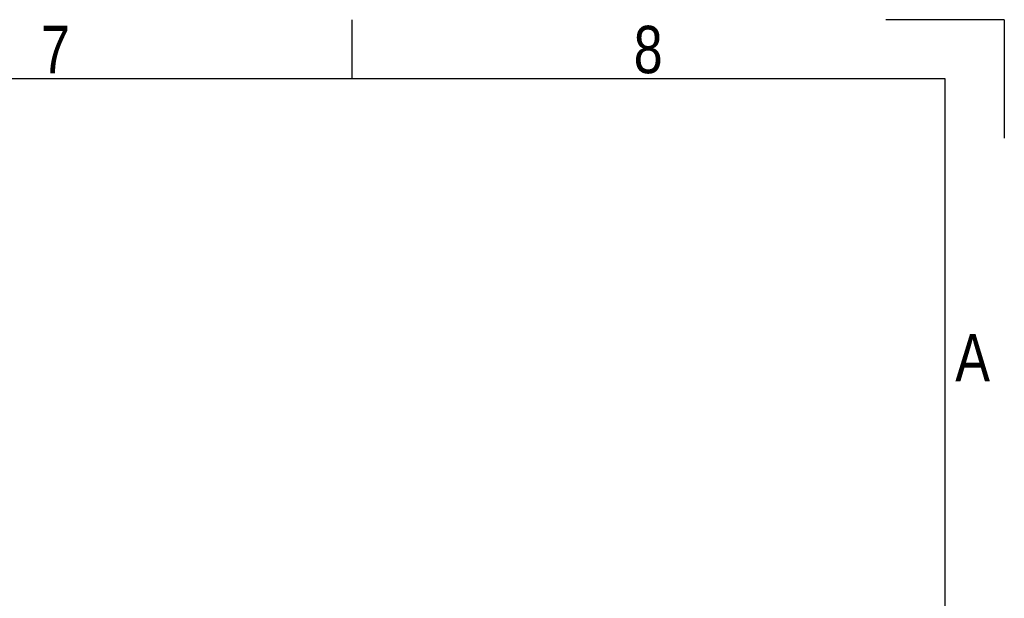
# Model space of a CAD drawing. Header units: millimetres. Extents: x 0 to 420, y 0 to 297.
# Tile 19 of 19: x 334 to 420, y 246 to 297. Entities that reach past the tile are written whole.
import ezdxf

# ---------------------------------------------------------------- set-up
doc = ezdxf.new("R2010")
doc.units = ezdxf.units.MM
doc.layers.add('CARTIGLIO', color=140, linetype='Continuous')
doc.styles.add('SLDTEXTSTYLE2', font='TXT', dxfattribs={"width": 0.821468})

msp = doc.modelspace()

# ---------------------------------------------------------------- linework, layer by layer
at = {"layer": 'CARTIGLIO', "linetype": 'Continuous'}
for p, q in [((363.0852, 291.8226), (363.0852, 296.9968)), ((420.0016, 296.9968), (409.6532, 296.9968)), ((420.0016, 296.9968), (420.0016, 286.6484)), ((414.8274, 291.8226), (5.1801, 291.8226)), ((414.8274, 5.171), (414.8274, 291.8226))]:
    msp.add_line(p, q, dxfattribs=at)

# ---------------------------------------------------------------- texts
at = {"layer": 'CARTIGLIO', "char_height": 4.1394, "attachment_point": 2, "style": 'SLDTEXTSTYLE2'}
for s, insert in [('7', (337.1705, 296.4629)), ('8', (388.9127, 296.4629)), ('A', (417.2354, 269.5569))]:
    msp.add_mtext(s, dxfattribs=dict(at, insert=insert))

doc.saveas('drawing.dxf')
